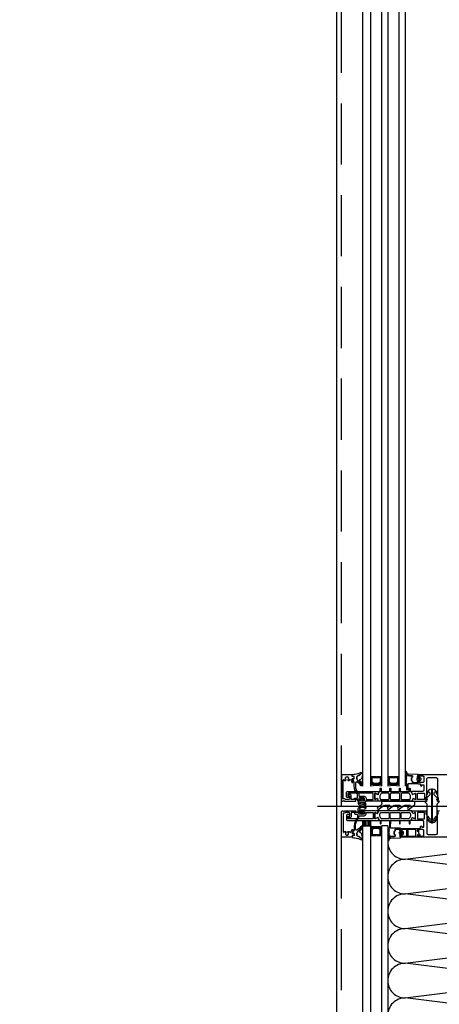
# Model space of a CAD drawing. Header units: millimetres. Extents: x 247761 to 294611, y 172579 to 236863.
# Tile 137 of 256: x 249391 to 249827, y 191274 to 192297. Entities that reach past the tile are written whole.
import ezdxf

# ---------------------------------------------------------------- set-up
doc = ezdxf.new("R2010")
doc.units = ezdxf.units.MM
doc.linetypes.add('ČÁRKOVANÁ', pattern=[19.05, 12.7, -6.35])
for name, color, linetype in [('FASÁDA DETAILNÍ', 4, 'Continuous'), ('KOTY 50', 7, 'Continuous'), ('NOVA', 240, 'Continuous')]:
    doc.layers.add(name, color=color, linetype=linetype)
doc.styles.add('CS-ROMANS', font='romans.shx', dxfattribs={"width": 0.75, "oblique": 5})
doc.dimstyles.new('A_KÓTA_50', dxfattribs={"dimtxt": 110, "dimasz": 2, "dimexe": 100, "dimexo": 1500, "dimgap": 40, "dimtad": 1, "dimrnd": 1, "dimdsep": 46, "dimtxsty": 'CS-ROMANS', "dimblk": 'KOT_CARA20', "dimcen": 45, "dimse1": 1, "dimse2": 1, "dimclrd": 256, "dimclre": 256, "dimclrt": 256, "dimadec": 0, "dimazin": 0, "dimtfac": 1, "dimtix": 1, "dimtmove": 2, "dimatfit": 3, "dimldrblk": 'OBLIQUE', "dimfxl": 0, "dimtolj": 1, "dimarcsym": 0})

# ---------------------------------------------------------------- blocks, each defined once
blk = doc.blocks.new('244748_a')
blk.add_lwpolyline([(8.3, -1.7, 0.082248), (6.3, -0.9, -1.09695), (6.9, -0.1, -0.315353), (11.3, -5.2, -0.480529), (10.9, -5.6), (4.3, -5.6), (4.1, -5.5), (-16.5, -5.5), (-16.7, -5.6), (-20.4, -5.6, 0.574019), (-21.9, -4.8), (-23, -5.4, 0.524827), (-23, -5.9), (-21.9, -6.5, 0.574021), (-20.4, -5.7), (-16.7, -5.7), (-16.5, -5.9), (4.1, -5.9), (4.3, -5.7), (10.9, -5.7, -0.480529), (11.3, -6.1, -0.326229), (6.9, -11.1, -1.09695), (6.3, -10.3, 0.081457), (8.3, -9.6, 0.599203), (7.5, -8.1), (5.5, -8.1, 0.198965), (5.2, -8.2), (2.2, -11.2), (0.9, -12, -0.738038), (0.5, -11.6), (0.9, -11, 1), (0.3, -10.7), (0, -11.3), (-1, -11.3, 0.619205), (-1.4, -12.1), (-1.3, -12.4, -0.808139), (-2, -13), (-3.6, -11.4, 0.198906), (-4.3, -11.2), (-15, -11.2, -0.198936), (-16.8, -10.4), (-19, -8.2, 0.198942), (-19.3, -8.1), (-20.7, -8.1, 0.500217), (-21.1, -8.7, 0.122037), (-18.5, -10.3, -1.093735), (-19.1, -11.1, -0.240768), (-23.7, -6.1, -0.106226), (-23.7, -5.2, -0.256232), (-19, -0.1, -1.093735), (-18.4, -0.9, 0.116856), (-21.1, -2.6, 0.500217), (-20.7, -3.3), (-19.3, -3.3, 0.198942), (-19, -3.1), (-16.8, -0.9, -0.198936), (-15, -0.2), (-4.3, -0.2, 0.198907), (-3.6, 0.1), (-2, 1.7, -0.808139), (-1.3, 1.1), (-1.4, 0.8, 0.619205), (-1, 0), (0, 0), (0.3, -0.6, 1), (0.9, -0.3), (0.5, 0.3, -0.738038), (0.9, 0.7), (2.2, -0.2), (5.2, -3.1, 0.198965), (5.5, -3.3), (7.5, -3.3, 0.599203)], format="xyb", close=True)
blk = doc.blocks.new('284336')
for points in [[(-0.7, -9.6), (-10, -9.6, 0.414511), (-10.5, -10.1), (-10.5, -15.5, -1), (-11.7, -15.5), (-11.7, -9.6), (-12.7, -8.9, -0.668884), (-12.6, -8.2), (-12, -8, 0.766384), (-12, -7.2), (-12.6, -7, -0.76831), (-12.6, -6.2), (-12, -6, 0.766384), (-12, -5.2), (-12.6, -5, -0.76831), (-12.6, -4.2), (-12, -4, 0.766384), (-12, -3.2), (-12.6, -3, -0.877523), (-12.5, -2.2), (-12.1, -2.2, 0.698129), (-11.8, -1.5, -0.220231), (-12.9, 0.8), (-12.9, 3.5, -0.157143), (-12.8, 3.7), (-12.7, 3.4, -0.067482), (-12.5, 2.5, 0.393136), (-8.7, -1), (-6.1, -1, -0.414214), (-5.6, -1.5), (-5.6, -2.2, -0.267949), (-5.9, -2.6), (-6.4, -2.9, 0.267949), (-6.6, -3.4), (-6.6, -5.8, 0.267949), (-6.4, -6.3), (-5.9, -6.6, -0.267949), (-5.6, -7), (-5.6, -8.1, 0.414215), (-5.1, -8.6), (-0.4, -8.6), (-0.4, -9.3, -0.414212), (-0.7, -9.6)], [(-0.4, 0), (-0.4, -2, 0.990243), (-0.4, -3), (0.9, -3, 0.414214), (1.2, -2.7), (1.2, -2.6, -0.668123), (1.7, -2.4), (2.7, -3.4, -0.199004), (2.9, -3.8), (2.9, -5.4, -0.199038), (2.7, -5.8), (1.7, -6.8, -0.668191), (1.2, -6.6), (1.2, -6.5, 0.414214), (0.9, -6.2), (-0.4, -6.2, 0.990269), (-0.4, -7.2), (-0.4, -8.6), (-5.1, -8.6, -0.414215), (-5.6, -8.1), (-5.6, -7, 0.267949), (-5.8, -6.6), (-6.3, -6.3, -0.267949), (-6.6, -5.8), (-6.6, -3.4, -0.267949), (-6.3, -3), (-5.8, -2.7, 0.267949), (-5.6, -2.2), (-5.6, -1.5, 0.414214), (-6.1, -1), (-8.7, -1, -0.393156), (-12.5, 2.5, 0.067572), (-12.7, 3.4), (-12.8, 3.7, -0.637545), (-12.1, 3.5), (-11.9, 2.5, 0.344315), (-10.1, 0.9), (0, 0.4, -0.406913), (0.4, 0), (-0.4, 0)], [(1.7, -4.3, 0.414235), (1.2, -3.8), (-0.7, -3.8, 0.414214), (-1.2, -4.3), (-1.2, -4.9, 0.414214), (-0.7, -5.4), (1.2, -5.4, 0.414235), (1.7, -4.9), (1.7, -4.3)]]:
    blk.add_lwpolyline(points, format="xyb", close=True)
blk = doc.blocks.new('nesystémový nástavec 18')
for p, q in [((-18, 6.8), (-18, 8.8)), ((-18, 0.5), (-18, 1.8)), ((-17.5, 9.3), (-15.4, 9.3)), ((-17, 6.3), (-17.5, 6.3)), ((-17.5, 2.3), (-17, 2.3)), ((-1.8, 0), (-17.5, 0)), ((-11, 8), (-17, 8)), ((-17, 8), (-17, 6.3)), ((-17, 2.3), (-17, 1.3)), ((-17, 1.3), (-11, 1.3)), ((-15.4, 9.3), (0, 9.3)), ((-11, 1.3), (-11, 8)), ((-2.8, 8), (-9.7, 8)), ((-9.7, 1.3), (-9.7, 8)), ((-9.7, 1.3), (-2.8, 1.3)), ((-1.8, 2.3), (-1.8, 7)), ((0, 0), (-1.8, 0)), ((-0.5, 7.3), (-0.5, 6.8)), ((-0.4, 2.2), (-0.5, 2)), ((-0.5, 2), (-0.5, 2)), ((0, 9.3), (0, 7.8)), ((0, 6.3), (0.5, 6.3)), ((1.2, 2.4), (0, 2.4)), ((0, 1.5), (0, 0)), ((0.5, 6.3), (0.9, 5.9)), ((0.9, 5.9), (0.9, 4.8)), ((0.9, 4.8), (0.9, 4.1)), ((0.9, 4.1), (1.2, 4.1)), ((1.2, 1.9), (1.2, 2.4)), ((1.4, 3.9), (1.4, 3.8)), ((1.6, 3.6), (1.6, 3.6)), ((1.8, 1.4), (1.7, 1.4)), ((2.2, 1.6), (1.8, 1.4)), ((2.4, 2.8), (2.4, 1.9))]:
    blk.add_line(p, q)
for centre, radius, start, end in [((-17.5, 8.8), 0.5, 90, 180), ((-17.5, 6.8), 0.5, 180.0012, 269.9988), ((-17.5, 1.8), 0.5, 89.999, 180.0002), ((-17.5, 0.5), 0.5, 180, 270), ((-15.4, 9.8), 0.5, 270, 270.084), ((-2.8, 7), 1, 0, 90), ((-2.8, 2.3), 1, 270, 0), ((0, 7.3), 0.5, 89.9955, 180.0071), ((0, 6.8), 0.5, 179.9949, 270.006), ((0, 2), 0.5, 179.9716, 270.0327), ((0, 1.9), 0.5, 89.9975, 144.0007), ((0.7, 4.8), 0.2, 359.9656, 0.0344), ((1.2, 3.9), 0.2, 359.9707, 90.0249), ((1.7, 1.9), 0.5, 179.9991, 270), ((1.6, 3.8), 0.2, 179.9737, 270.035), ((1.6, 2.8), 0.8, 0.0065, 89.9919), ((2.1, 1.9), 0.3, 299.9815, 0.0183)]:
    blk.add_arc(centre, radius, start, end)
blk = doc.blocks.new('433270')
blk.add_lwpolyline([(1, 0, 0.414364), (0, -1), (0, -1.4, 0.255924), (0.2, -1.8, -0.547723), (0.2, -3.2, 0.255924), (0, -3.6), (0, -14.6, 0.414214), (0.3, -14.9), (1.2, -14.9, 0.414214), (1.7, -14.4), (1.7, -10.3, -0.414214), (2, -10), (6, -10, 0.414248), (7, -9), (7, -7.7, 0.414179), (6.5, -7.2), (5.7, -7.2, 0.414232), (5.4, -7.5), (5.4, -8.2, -0.414198), (5.1, -8.5), (2.8, -8.5, -0.414204), (1.8, -7.5), (1.8, -4.5, -0.147432), (2, -3.9, 0.147461), (2.4, -2.5), (2.4, -2.3, -0.414214), (2.9, -1.8), (21.9, -1.8, -0.668178), (22.2, -2.7), (22.2, -2.7, 1), (21.6, -3.3), (21.5, -3.4, 0.198912), (21.4, -3.7), (21.4, -4, 0.414214), (22.1, -4.7), (22.4, -4.7, 0.576988), (22.6, -4.3, -0.311246), (24.6, -4.3, 0.576988), (24.8, -4.7), (25.3, -4.7, -0.260065), (25.3, -6.6), (24.8, -6.6, 0.576988), (24.6, -7.1, -0.311246), (22.6, -7.1, 0.576988), (22.4, -6.6), (22.1, -6.6, 0.414214), (21.4, -7.3), (21.4, -7.6, 0.267949), (21.6, -8), (21.9, -8.2, -0.637047), (21.7, -10), (19.8, -10.7, 0.315299), (19.5, -11.2), (19.5, -11.5, 0.520567), (20.2, -12), (22.8, -11, -0.520567), (23.5, -11.5), (23.5, -12.5, 0.414062), (24, -13), (25, -13, 0.414186), (25.5, -12.5), (25.5, -11.5, -0.414182), (26, -11), (27, -11, 0.414214), (27.5, -10.5), (27.5, -0.5, 0.414214), (27, 0), (1, 0)], format="xyb", close=True)
blk = doc.blocks.new('284325')
for points in [[(0.8, -5.2, -0.560316), (0.9, -4.7), (1.9, -4.4, 0.3153), (2.1, -4.1), (2.1, -1.9, 0.451558), (1.8, -1.6), (0.9, -1.7, -0.399586), (0.6, -1.5), (0.3, -0.1, -0.415977), (0.5, 0.3, 0.024107), (6.1, 1.2, 0.076636), (9, 2.3, -0.577615), (10.8, 1.3), (10, 1.4, 0.283171), (9.1, 0.9, -0.168429), (7.1, -0.7), (5.9, -1.2, 0.315302), (5.2, -2.1), (5.2, -4.2, 0.269719), (6.8, -6.8, -0.194797), (10.2, -11.5, -0.342663), (9.2, -11.2, 0.119207), (5.4, -7.6, 0.578571), (3.6, -8.6), (3.6, -11.8, 0.176415), (6.2, -18.7, -1), (5.2, -19.5, -0.176415), (2.4, -11.8), (2.4, -8.9, 0.208286), (0.8, -5.2)], [(9, -6.7), (10.3, -8.8, -0.134555), (10.8, -10.6, -0.339795), (10.2, -11.5, 0.194788), (6.8, -6.8, -0.269736), (5.2, -4.2), (5.2, -2.1, -0.315302), (5.9, -1.2), (7.1, -0.7, 0.168429), (9.1, 0.9, -0.283167), (10, 1.4), (10.8, 1.3), (10.8, -0.7, -0.070852), (10.7, -1.3), (9.9, -3.9, -0.241839), (9.1, -4.8), (7.9, -5.2, 0.836024), (8.1, -6.2), (8.1, -6.2, -0.255349), (9, -6.7)]]:
    blk.add_lwpolyline(points, format="xyb", close=True)
blk = doc.blocks.new('*U500')
for points in [[(0, 0, 0.414243), (0.1, 0.1), (0, 0.9, -1.0001), (0.2, 0.9), (0.1, 0.1, 0.414228), (0.2, 0, 0.414228)], [(0.2, 0, 0.414243), (0.3, 0.1), (0.2, 0.9, -1.0001), (0.4, 0.9), (0.3, 0.1, 0.414228), (0.4, 0, 0.414228)], [(0.4, 0, 0.414243), (0.5, 0.1), (0.4, 0.9, -1.0001), (0.6, 0.9), (0.5, 0.1, 0.414228), (0.6, 0, 0.414228)], [(0.6, 0, 0.414243), (0.7, 0.1), (0.6, 0.9, -1.0001), (0.8, 0.9), (0.7, 0.1, 0.414228), (0.8, 0, 0.414228)], [(0.8, 0, 0.414243), (0.9, 0.1), (0.8, 0.9, -1.0001), (1, 0.9), (0.9, 0.1, 0.414228), (1, 0, 0.414228)], [(1, 0, 0.414243), (1.1, 0.1), (1, 0.9, -1.0001), (1.2, 0.9), (1.1, 0.1, 0.414228), (1.2, 0, 0.414228)], [(1.2, 0, 0.414243), (1.3, 0.1), (1.2, 0.9, -1.0001), (1.4, 0.9), (1.3, 0.1, 0.414228), (1.4, 0, 0.414228)], [(1.4, 0, 0.414243), (1.5, 0.1), (1.4, 0.9, -1.0001), (1.6, 0.9), (1.5, 0.1, 0.414228), (1.6, 0, 0.414228)], [(1.6, 0, 0.414243), (1.7, 0.1), (1.6, 0.9, -1.0001), (1.8, 0.9), (1.7, 0.1, 0.414228), (1.8, 0, 0.414228)], [(1.8, 0, 0.414243), (1.9, 0.1), (1.8001, 0.9, -1.0001), (2, 0.9), (1.9001, 0.1, 0.414228), (2, 0, 0.414228)]]:
    blk.add_lwpolyline(points, format="xyb")
blk = doc.blocks.new('288126')
for points in [[(-16.5, 0), (16.5, 0)], [(-21.4, -6.3), (-17.8, -3.7)], [(-14.7, -4.5), (-19.9, -8.3)], [(-17, -2.1), (-17, -0.5)], [(-8.8, -4.3), (-14.1, -4.3)], [(-11, -6.3), (-8.7, -4.7)], [(-4.3, -4.5), (-9.5, -8.3)], [(1.8, -4.3), (-3.7, -4.3)], [(-0.4, -6.4), (1.9, -4.7)], [(6.3, -4.5), (1.1, -8.4)], [(12.2, -4.3), (6.9, -4.3)], [(10, -6.4), (12.3, -4.7)], [(16.6, -4.6), (11.5, -8.4)], [(17, -0.5), (17, -3.8)]]:
    blk.add_lwpolyline(points)
for centre, radius, start, end in [((16.5, -0.5), 0.5, 0, 90), ((-20.6, -7.3), 1.25, 126.7059, 306.7059), ((-16.5, -0.5), 0.5, 90, 180), ((-10.2, -7.3), 1.25, 126.7059, 306.7059), ((0.4, -7.4), 1.25, 126.7059, 306.7059), ((10.8, -7.4), 1.25, 126.7059, 306.7059), ((16, -3.8), 1, 306.7059, 0)]:
    blk.add_arc(centre, radius, start, end)
at = {"extrusion": (0, 0, -1)}
for centre, radius, start, end in [((19, -2.1), 2, 180, 233.2941), ((14.1, -5.3), 1, 53.2941, 90), ((8.8, -4.5), 0.2, 90, 233.2941), ((3.7, -5.3), 1, 53.2941, 90), ((-1.8, -4.5), 0.2, 90, 233.2941), ((-6.9, -5.3), 1, 53.2941, 90), ((-12.2, -4.5), 0.2, 90, 233.2941)]:
    blk.add_arc(centre, radius, start, end, dxfattribs=at)
blk = doc.blocks.new('246426')
for points in [[(-1.8, 0.6), (-2.9, -0.4, 0.198926), (-3.2, -1.1), (-3.2, -2.3, 0.198926), (-2.9, -3), (-1.8, -4, 0.637051), (-1.5, -3.9), (-1.5, -3.4), (-0.3, -3.4, -0.41484), (0, -3.7), (0, -5.2, 0.414232), (0.5, -5.7), (2.1, -5.7, 0.071862), (2.2, -5.7, 0.157876), (3.7, -4.6, 0.360336), (3.5, 2.4, 0.964062), (2.5, 1.5, -0.403385), (2.3, -4.3, -0.190964), (2.1, -4.4), (1.7, -4.4, -0.414214), (1.2, -3.9), (1.2, 1.3, 0.414201), (0.2, 2.3), (0, 2.3), (0, 0.3, -0.414214), (-0.3, 0), (-1.5, 0), (-1.5, 0.5, 0.637051), (-1.8, 0.6)], [(-2.3, -1.4, -0.414214), (-1.9, -1), (-0.4, -1, -0.414214), (0, -1.4), (0, -2, -0.414214), (-0.4, -2.4), (-1.9, -2.4, -0.414214), (-2.3, -2), (-2.3, -1.4)]]:
    blk.add_lwpolyline(points, format="xyb", close=True)
blk = doc.blocks.new('A$C69D17D4D')
at = {"layer": 'FASÁDA DETAILNÍ'}
h = blk.add_hatch(dxfattribs=at)
h.set_pattern_fill('ANSI31', color=256, scale=0.5, angle=585)
h.set_pattern_definition([(270, (42491.3569, 7774.0788), (1.5875, -8e-16), [])])
h.paths.add_polyline_path([(-24889, 18088.5), (-24889, 18094), (-24897, 18094), (-24897, 18088.5)])
for p, q in [((-24897, 18129.5), (-24897, 20269)), ((-24889, 20269), (-24889, 18129.5)), ((-24877, 18129.5), (-24877, 20269)), ((-24871, 20269), (-24871, 18129.5)), ((-24859, 18129.5), (-24859, 20269)), ((-24853, 20269), (-24853, 18129.5)), ((-24943.9, 18109), (-24575.7, 18109)), ((-24897, 17679.5), (-24897, 18088.5)), ((-24897, 18088.5), (-24889, 18088.5)), ((-24889, 18088.5), (-24889, 17679.5)), ((-24877, 17679.5), (-24877, 18088.5)), ((-24871, 18088.5), (-24877, 18088.5)), ((-24871, 18088.5), (-24871, 17679.5))]:
    blk.add_line(p, q, dxfattribs=at)
for points in [[(1656, 1244), (-24924, 1244), (-24924, 24924), (1656, 24924)], [(-24878, 18139.5), (-24878, 18133.5), (-24880, 18131.5), (-24886, 18131.5), (-24888, 18133.5), (-24888, 18139.5), (-24883.5, 18139.5), (-24883.5, 18139), (-24882.5, 18139), (-24882.5, 18139.5)], [(-24887, 18138.5), (-24879, 18138.5), (-24879, 18133.9), (-24880.4, 18132.5), (-24885.4, 18132.5), (-24887, 18133.9)], [(-24860, 18139.5), (-24860, 18133.5), (-24862, 18131.5), (-24868, 18131.5), (-24870, 18133.5), (-24870, 18139.5), (-24865.5, 18139.5), (-24865.5, 18139), (-24864.5, 18139), (-24864.5, 18139.5)], [(-24869, 18138.5), (-24861, 18138.5), (-24861, 18133.9), (-24862.4, 18132.5), (-24867.4, 18132.5), (-24869, 18133.9)], [(-24897, 18088.5), (-24897, 18094), (-24889, 18094), (-24889, 18088.5)], [(-24878, 18078.5), (-24878, 18084.5), (-24880, 18086.5), (-24886, 18086.5), (-24888, 18084.5), (-24888, 18078.5), (-24883.5, 18078.5), (-24883.5, 18079), (-24882.5, 18079), (-24882.5, 18078.5)], [(-24887, 18079.5), (-24879, 18079.5), (-24879, 18084.1), (-24880.4, 18085.5), (-24885.4, 18085.5), (-24887, 18084.1)]]:
    blk.add_lwpolyline(points, close=True, dxfattribs=at)
at = {"layer": 'FASÁDA DETAILNÍ', "linetype": 'ČÁRKOVANÁ', "ltscale": 5}
blk.add_lwpolyline([(1651, 1249), (-24919, 1249), (-24919, 24919), (1651, 24919)], close=True, dxfattribs=at)
at = {"layer": 'FASÁDA DETAILNÍ'}
for points in [[(-24691, 18141.5), (-24839.5, 18141.5, 0.414214), (-24840, 18141), (-24840, 18139.7, 0.41422), (-24839.5, 18139.2), (-24839, 18139.2), (-24839, 18140.2), (-24834.5, 18140.2, -0.414214), (-24833.5, 18139.2), (-24833.5, 18134.5, -0.414214), (-24834.5, 18133.5), (-24839, 18133.5), (-24839, 18135.2), (-24839.5, 18135.2, 0.414201), (-24840, 18134.7), (-24840, 18132.7, 0.414214), (-24839.5, 18132.2), (-24837.4, 18132.2, -0.414214), (-24836.9, 18131.7), (-24836.9, 18129.9), (-24835.6, 18129.9), (-24835.6, 18131.1), (-24833.8, 18131.1, -0.414214), (-24833.5, 18130.8), (-24833.5, 18125.5, -0.414167), (-24835, 18124), (-24842, 18124), (-24846.1, 18124, 0.57735), (-24846.4, 18123.4), (-24845.9, 18122.5), (-24845.5, 18121, 0.488701), (-24845.1, 18120.9), (-24842.6, 18122.3), (-24842.2, 18122.3, -0.432566), (-24842, 18122.1), (-24842, 18115.8, -0.548397), (-24842.3, 18115.6), (-24844.7, 18116.7, 0.425336), (-24844.9, 18116.6), (-24845.7, 18114.5, 0.531563), (-24845.4, 18114), (-24843.3, 18114, 0.231306), (-24843.1, 18114.1, -0.306185), (-24842.8, 18114.2), (-24842, 18114), (-24831.5, 18114, 0.414214), (-24830.5, 18115), (-24830.5, 18115.5), (-24831.3, 18115.5), (-24831.3, 18117), (-24830.6, 18118.1, 0.13165), (-24830.5, 18118.6), (-24830.5, 18137, -0.414214), (-24829, 18138.5), (-24825.5, 18138.5, -0.399985), (-24824.5, 18138.5), (-24820.8, 18138.5, -0.414214), (-24819.3, 18137), (-24819.3, 18118.6, 0.13165), (-24819.2, 18118.1), (-24818.5, 18117), (-24818.5, 18115.5), (-24819.3, 18115.5), (-24819.3, 18115, 0.414214), (-24818.3, 18114), (-24817.8, 18114, 0.414214), (-24817.3, 18114.5)], [(-24691, 18076.5), (-24839.5, 18076.5, -0.414214), (-24840, 18077), (-24840, 18078.3, -0.41422), (-24839.5, 18078.8), (-24839, 18078.8), (-24839, 18077.8), (-24834.5, 18077.8, 0.414214), (-24833.5, 18078.8), (-24833.5, 18083.5, 0.414214), (-24834.5, 18084.5), (-24839, 18084.5), (-24839, 18082.8), (-24839.5, 18082.8, -0.414201), (-24840, 18083.3), (-24840, 18085.3, -0.414214), (-24839.5, 18085.8), (-24837.4, 18085.8, 0.414214), (-24836.9, 18086.3), (-24836.9, 18088.1), (-24835.6, 18088.1), (-24835.6, 18086.9), (-24833.8, 18086.9, 0.414214), (-24833.5, 18087.2), (-24833.5, 18092.5, 0.414167), (-24835, 18094), (-24842, 18094), (-24846.1, 18094, -0.57735), (-24846.4, 18094.6), (-24845.9, 18095.5), (-24845.5, 18097, -0.488701), (-24845.1, 18097.1), (-24842.6, 18095.7), (-24842.2, 18095.7, 0.432566), (-24842, 18095.9), (-24842, 18102.2, 0.548397), (-24842.3, 18102.4), (-24844.7, 18101.3, -0.425336), (-24844.9, 18101.4), (-24845.7, 18103.5, -0.531563), (-24845.4, 18104), (-24843.3, 18104, -0.231306), (-24843.1, 18103.9, 0.306185), (-24842.8, 18103.8), (-24842, 18104), (-24831.5, 18104, -0.414214), (-24830.5, 18103), (-24830.5, 18102.5), (-24831.3, 18102.5), (-24831.3, 18101), (-24830.6, 18099.9, -0.13165), (-24830.5, 18099.4), (-24830.5, 18081, 0.414214), (-24829, 18079.5), (-24825.5, 18079.5, 0.399985), (-24824.5, 18079.5), (-24820.8, 18079.5, 0.414214), (-24819.3, 18081), (-24819.3, 18099.4, -0.13165), (-24819.2, 18099.9), (-24818.5, 18101), (-24818.5, 18102.5), (-24819.3, 18102.5), (-24819.3, 18103, -0.414214), (-24818.3, 18104), (-24817.8, 18104, -0.414214), (-24817.3, 18103.5)]]:
    blk.add_lwpolyline(points, format="xyb", dxfattribs=at)
for points in [[(-24846.3, 18114), (-24858.3, 18114), (-24880.2, 18114, -0.305837), (-24880.6, 18114.3), (-24881.5, 18116.6, 0.425336), (-24881.8, 18116.7), (-24883.4, 18116, -0.543753), (-24884.5, 18116.7), (-24884.5, 18121.6, -0.578182), (-24883.6, 18122.1), (-24881.4, 18120.8, 0.488505), (-24881, 18121), (-24880.5, 18122.5), (-24879.8, 18123.8, -0.282478), (-24879.5, 18124), (-24879, 18124, 1.447009), (-24878.7, 18124.1), (-24878.7, 18127.1, -1), (-24877.9, 18127.1), (-24877.9, 18124.1, 1.447009), (-24877.5, 18124), (-24869, 18124, 1.447009), (-24868.7, 18124.1), (-24868.7, 18127.1, -1), (-24867.9, 18127.1), (-24867.9, 18124.1, 1.447009), (-24867.5, 18124), (-24859, 18124, 1.447009), (-24858.7, 18124.1), (-24858.7, 18127.1, -1), (-24857.9, 18127.1), (-24857.9, 18124.1, 1.447009), (-24857.5, 18124), (-24849, 18124, 1.447009), (-24848.6, 18124.1), (-24848.6, 18127.1, -1), (-24847.8, 18127.1), (-24847.8, 18124.1, 1.447009), (-24847.5, 18124), (-24847, 18124, -0.282478), (-24846.7, 18123.8), (-24846, 18122.5), (-24845.5, 18121, 0.488505), (-24845.1, 18120.8), (-24842.9, 18122.1, -0.578182), (-24842, 18121.6), (-24842, 18116.7, -0.543753), (-24843.1, 18116), (-24844.7, 18116.7, 0.425336), (-24845, 18116.6), (-24845.9, 18114.3, -0.305837), (-24846.3, 18114)], [(-24884.5, 18114), (-24895.5, 18114, -0.414426), (-24896, 18114.5), (-24896, 18115), (-24895, 18115), (-24895, 18116.5, 0.414214), (-24896, 18117.5), (-24897.5, 18117.5, 0.399985), (-24898.5, 18117.5), (-24900, 18117.5, 0.414214), (-24901, 18116.5), (-24901, 18115), (-24900, 18115), (-24900, 18114.5, -0.414456), (-24900.5, 18114), (-24901.8, 18114, -0.413971), (-24902.1, 18114.3), (-24902.1, 18115.5, 0.414214), (-24902.4, 18115.8), (-24905.4, 18115.8), (-24905.4, 18116.8, -0.414214), (-24904.9, 18117.3), (-24903, 18117.3, 0.414214), (-24902.5, 18117.8), (-24902.5, 18121.3, 0.414206), (-24903.5, 18122.3), (-24911.8, 18122.3, 0.414206), (-24912.3, 18121.8), (-24912.3, 18119.9, 0.414219), (-24911.8, 18119.4), (-24911, 18119.4, -0.414214), (-24910.5, 18118.9), (-24910.5, 18118.4, -0.414214), (-24911, 18117.9), (-24912.8, 18117.9, -0.414214), (-24913.8, 18118.9), (-24913.8, 18123, -0.414214), (-24912.8, 18124), (-24884.5, 18124), (-24880.4, 18124, -0.57735), (-24880.1, 18123.4), (-24880.6, 18122.5), (-24881, 18121, -0.488701), (-24881.4, 18120.9), (-24883.9, 18122.3), (-24884.3, 18122.3, 0.432566), (-24884.5, 18122.1), (-24884.5, 18115.8, 0.548397), (-24884.2, 18115.6), (-24881.8, 18116.7, -0.425336), (-24881.6, 18116.6), (-24880.8, 18114.5, -0.531563), (-24881.1, 18114), (-24883.2, 18114, -0.231306), (-24883.4, 18114.1, 0.306185), (-24883.7, 18114.2), (-24884.5, 18114)], [(-24886.7, 18122.3), (-24900.4, 18122.3, 0.414214), (-24900.9, 18121.8), (-24900.9, 18119.6, 0.414214), (-24900.4, 18119.1), (-24895.4, 18119.1, -0.411139), (-24893.4, 18117.1), (-24893.4, 18116.1, 0.414214), (-24892.9, 18115.6), (-24886.7, 18115.6, 0.414214), (-24886.2, 18116.1), (-24886.2, 18121.8, 0.414214), (-24886.7, 18122.3)], [(-24877.5, 18115.6), (-24870.6, 18115.6, 0.414218), (-24869.6, 18116.6), (-24869.6, 18121.4, 0.414218), (-24870.6, 18122.4), (-24876.9, 18122.4, 0.305619), (-24878.3, 18121.5), (-24879.1, 18119.5, 0.176429), (-24879.2, 18117.5), (-24878.9, 18116.6, 0.324916), (-24877.5, 18115.6)], [(-24867.3, 18115.6), (-24859.3, 18115.6, 0.414214), (-24858.3, 18116.6), (-24858.3, 18121.4, 0.414214), (-24859.3, 18122.4), (-24867.3, 18122.4, 0.414214), (-24868.3, 18121.4), (-24868.3, 18116.6, 0.414214), (-24867.3, 18115.6)], [(-24856, 18115.6), (-24849, 18115.6, 0.324916), (-24847.6, 18116.6), (-24847.3, 18117.5, 0.176429), (-24847.4, 18119.5), (-24848.2, 18121.5, 0.305619), (-24849.6, 18122.4), (-24856, 18122.4, 0.414218), (-24857, 18121.4), (-24857, 18116.6, 0.414218), (-24856, 18115.6)], [(-24832.7, 18116.1, -0.414214), (-24833.2, 18115.6), (-24839.7, 18115.6, -0.414214), (-24840.2, 18116.1), (-24840.2, 18121.8, -0.414214), (-24839.7, 18122.3), (-24833.2, 18122.3, -0.414214), (-24832.7, 18121.8), (-24832.7, 18116.1)], [(-24884.5, 18104), (-24895.5, 18104, 0.414426), (-24896, 18103.5), (-24896, 18103), (-24895, 18103), (-24895, 18101.5, -0.414214), (-24896, 18100.5), (-24897.5, 18100.5, -0.399985), (-24898.5, 18100.5), (-24900, 18100.5, -0.414214), (-24901, 18101.5), (-24901, 18103), (-24900, 18103), (-24900, 18103.5, 0.414456), (-24900.5, 18104), (-24901.8, 18104, 0.413971), (-24902.1, 18103.7), (-24902.1, 18102.5, -0.414214), (-24902.4, 18102.2), (-24905.4, 18102.2), (-24905.4, 18101.2, 0.414214), (-24904.9, 18100.7), (-24903, 18100.7, -0.414214), (-24902.5, 18100.2), (-24902.5, 18096.7, -0.414206), (-24903.5, 18095.7), (-24911.8, 18095.7, -0.414206), (-24912.3, 18096.2), (-24912.3, 18098.1, -0.414219), (-24911.8, 18098.6), (-24911, 18098.6, 0.414214), (-24910.5, 18099.1), (-24910.5, 18099.6, 0.414214), (-24911, 18100.1), (-24912.8, 18100.1, 0.414214), (-24913.8, 18099.1), (-24913.8, 18095, 0.414214), (-24912.8, 18094), (-24884.5, 18094), (-24880.4, 18094, 0.57735), (-24880.1, 18094.6), (-24880.6, 18095.5), (-24881, 18097, 0.488701), (-24881.4, 18097.1), (-24883.9, 18095.7), (-24884.3, 18095.7, -0.432566), (-24884.5, 18095.9), (-24884.5, 18102.2, -0.548397), (-24884.2, 18102.4), (-24881.8, 18101.3, 0.425336), (-24881.6, 18101.4), (-24880.8, 18103.5, 0.531563), (-24881.1, 18104), (-24883.2, 18104, 0.231306), (-24883.4, 18103.9, -0.306185), (-24883.7, 18103.8), (-24884.5, 18104)], [(-24886.7, 18095.7), (-24900.4, 18095.7, -0.414214), (-24900.9, 18096.2), (-24900.9, 18098.4, -0.414214), (-24900.4, 18098.9), (-24895.4, 18098.9, 0.411139), (-24893.4, 18100.9), (-24893.4, 18101.9, -0.414214), (-24892.9, 18102.4), (-24886.7, 18102.4, -0.414214), (-24886.2, 18101.9), (-24886.2, 18096.2, -0.414214), (-24886.7, 18095.7)], [(-24846.3, 18104), (-24858.3, 18104), (-24880.2, 18104, 0.305837), (-24880.6, 18103.7), (-24881.5, 18101.4, -0.425336), (-24881.8, 18101.3), (-24883.4, 18102, 0.543753), (-24884.5, 18101.3), (-24884.5, 18096.4, 0.578182), (-24883.6, 18095.9), (-24881.4, 18097.2, -0.488505), (-24881, 18097), (-24880.5, 18095.5), (-24879.8, 18094.2, 0.282478), (-24879.5, 18094), (-24879, 18094, -1.447009), (-24878.7, 18093.9), (-24878.7, 18090.9, 1), (-24877.9, 18090.9), (-24877.9, 18093.9, -1.447009), (-24877.5, 18094), (-24869, 18094, -1.447009), (-24868.7, 18093.9), (-24868.7, 18090.9, 1), (-24867.9, 18090.9), (-24867.9, 18093.9, -1.447009), (-24867.5, 18094), (-24859, 18094, -1.447009), (-24858.7, 18093.9), (-24858.7, 18090.9, 1), (-24857.9, 18090.9), (-24857.9, 18093.9, -1.447009), (-24857.5, 18094), (-24849, 18094, -1.447009), (-24848.6, 18093.9), (-24848.6, 18090.9, 1), (-24847.8, 18090.9), (-24847.8, 18093.9, -1.447009), (-24847.5, 18094), (-24847, 18094, 0.282478), (-24846.7, 18094.2), (-24846, 18095.5), (-24845.5, 18097, -0.488505), (-24845.1, 18097.2), (-24842.9, 18095.9, 0.578182), (-24842, 18096.4), (-24842, 18101.3, 0.543753), (-24843.1, 18102), (-24844.7, 18101.3, -0.425336), (-24845, 18101.4), (-24845.9, 18103.7, 0.305837), (-24846.3, 18104)], [(-24877.5, 18102.4), (-24870.6, 18102.4, -0.414218), (-24869.6, 18101.4), (-24869.6, 18096.6, -0.414218), (-24870.6, 18095.6), (-24876.9, 18095.6, -0.305619), (-24878.3, 18096.5), (-24879.1, 18098.5, -0.176429), (-24879.2, 18100.5), (-24878.9, 18101.4, -0.324916), (-24877.5, 18102.4)], [(-24867.3, 18102.4), (-24859.3, 18102.4, -0.414214), (-24858.3, 18101.4), (-24858.3, 18096.6, -0.414214), (-24859.3, 18095.6), (-24867.3, 18095.6, -0.414214), (-24868.3, 18096.6), (-24868.3, 18101.4, -0.414214), (-24867.3, 18102.4)], [(-24856, 18102.4), (-24849, 18102.4, -0.324916), (-24847.6, 18101.4), (-24847.3, 18100.5, -0.176429), (-24847.4, 18098.5), (-24848.2, 18096.5, -0.305619), (-24849.6, 18095.6), (-24856, 18095.6, -0.414218), (-24857, 18096.6), (-24857, 18101.4, -0.414218), (-24856, 18102.4)], [(-24832.7, 18101.9, 0.414214), (-24833.2, 18102.4), (-24839.7, 18102.4, 0.414214), (-24840.2, 18101.9), (-24840.2, 18096.2, 0.414214), (-24839.7, 18095.7), (-24833.2, 18095.7, 0.414214), (-24832.7, 18096.2), (-24832.7, 18101.9)]]:
    blk.add_lwpolyline(points, format="xyb", close=True, dxfattribs=at)
for centre, radius, start, end in [((-24888.5, 18137.4), 0.596, 213.0366, 326.9634), ((-24888.5, 18137.1), 0.596, 213.0366, 326.9634), ((-24888.5, 18136.8), 0.596, 213.0366, 326.9634), ((-24888.5, 18136.5), 0.596, 213.0366, 326.9634), ((-24888.5, 18136.2), 0.596, 213.0366, 326.9634), ((-24888.5, 18135.9), 0.596, 213.0366, 326.9634), ((-24888.5, 18135.6), 0.596, 213.0366, 326.9634), ((-24888.5, 18135.3), 0.596, 213.0366, 326.9634), ((-24877.5, 18137.4), 0.596, 213.0366, 326.9634), ((-24877.5, 18137.1), 0.596, 213.0366, 326.9634), ((-24877.5, 18136.8), 0.596, 213.0366, 326.9634), ((-24877.5, 18136.5), 0.596, 213.0366, 326.9634), ((-24877.5, 18136.2), 0.596, 213.0366, 326.9634), ((-24877.5, 18135.9), 0.596, 213.0366, 326.9634), ((-24877.5, 18135.6), 0.596, 213.0366, 326.9634), ((-24877.5, 18135.3), 0.596, 213.0366, 326.9634), ((-24870.5, 18137.4), 0.596, 213.0366, 326.9634), ((-24870.5, 18137.1), 0.596, 213.0366, 326.9634), ((-24870.5, 18136.8), 0.596, 213.0366, 326.9634), ((-24870.5, 18136.5), 0.596, 213.0366, 326.9634), ((-24870.5, 18136.2), 0.596, 213.0366, 326.9634), ((-24870.5, 18135.9), 0.596, 213.0366, 326.9634), ((-24870.5, 18135.6), 0.596, 213.0366, 326.9634), ((-24870.5, 18135.3), 0.596, 213.0366, 326.9634), ((-24859.5, 18137.4), 0.596, 213.0366, 326.9634), ((-24859.5, 18137.1), 0.596, 213.0366, 326.9634), ((-24859.5, 18136.8), 0.596, 213.0366, 326.9634), ((-24859.5, 18136.5), 0.596, 213.0366, 326.9634), ((-24859.5, 18136.2), 0.596, 213.0366, 326.9634), ((-24859.5, 18135.9), 0.596, 213.0366, 326.9634), ((-24859.5, 18135.6), 0.596, 213.0366, 326.9634), ((-24859.5, 18135.3), 0.596, 213.0366, 326.9634), ((-24888.5, 18135), 0.596, 213.0366, 326.9634), ((-24888.5, 18134.7), 0.596, 213.0366, 326.9634), ((-24888.5, 18134.4), 0.596, 213.0366, 326.9634), ((-24888.5, 18134.1), 0.596, 213.0366, 326.9634), ((-24888.5, 18133.9), 0.596, 213.0366, 326.9634), ((-24888.4, 18133.8), 0.879, 223.5036, 316.0051), ((-24888.2, 18133.9), 1.26, 231.5004, 308.0344), ((-24888.1, 18134.1), 1.71, 237.3143, 302.7051), ((-24887.9, 18134.3), 2.25, 241.5972, 298.4727), ((-24887.8, 18134.7), 2.9, 244.7048, 294.6933), ((-24887.6, 18135.1), 3.55, 247.591, 292.7062), ((-24883, 18107.6), 22.7, 74.6728, 105.3272), ((-24878.4, 18135.1), 3.55, 247.2938, 292.409), ((-24878.2, 18134.7), 2.9, 245.3067, 295.2952), ((-24878.1, 18134.3), 2.25, 241.5273, 298.4028), ((-24877.9, 18134.1), 1.71, 237.2949, 302.6857), ((-24877.8, 18133.9), 1.26, 231.9656, 308.4996), ((-24877.6, 18133.8), 0.879, 223.9949, 316.4964), ((-24877.5, 18135), 0.596, 213.0366, 326.9634), ((-24877.5, 18134.7), 0.596, 213.0366, 326.9634), ((-24877.5, 18134.4), 0.596, 213.0366, 326.9634), ((-24877.5, 18134.1), 0.596, 213.0366, 326.9634), ((-24877.5, 18133.9), 0.596, 213.0366, 326.9634), ((-24870.5, 18135), 0.596, 213.0366, 326.9634), ((-24870.5, 18134.7), 0.596, 213.0366, 326.9634), ((-24870.5, 18134.4), 0.596, 213.0366, 326.9634), ((-24870.5, 18134.1), 0.596, 213.0366, 326.9634), ((-24870.5, 18133.9), 0.596, 213.0366, 326.9634), ((-24870.4, 18133.8), 0.879, 223.5036, 316.0051), ((-24870.2, 18133.9), 1.26, 231.5004, 308.0344), ((-24870.1, 18134.1), 1.71, 237.3143, 302.7051), ((-24869.9, 18134.3), 2.25, 241.5972, 298.4727), ((-24869.8, 18134.7), 2.9, 244.7048, 294.6933), ((-24869.6, 18135.1), 3.55, 247.591, 292.7062), ((-24865, 18107.6), 22.7, 74.6728, 105.3272), ((-24860.4, 18135.1), 3.55, 247.2938, 292.409), ((-24860.2, 18134.7), 2.9, 245.3067, 295.2952), ((-24860.1, 18134.3), 2.25, 241.5273, 298.4028), ((-24859.9, 18134.1), 1.71, 237.2949, 302.6857), ((-24859.8, 18133.9), 1.26, 231.9656, 308.4996), ((-24859.6, 18133.8), 0.879, 223.9949, 316.4964), ((-24859.5, 18135), 0.596, 213.0366, 326.9634), ((-24859.5, 18134.7), 0.596, 213.0366, 326.9634), ((-24859.5, 18134.4), 0.596, 213.0366, 326.9634), ((-24859.5, 18134.1), 0.596, 213.0366, 326.9634), ((-24859.5, 18133.9), 0.596, 213.0366, 326.9634), ((-24883, 18110.4), 22.7, 254.6728, 285.3272), ((-24887.6, 18082.9), 3.55, 67.2938, 112.409), ((-24887.8, 18083.3), 2.9, 65.3067, 115.2952), ((-24887.9, 18083.7), 2.25, 61.5273, 118.4028), ((-24888.1, 18083.9), 1.71, 57.2949, 122.6857), ((-24888.2, 18084.1), 1.26, 51.9656, 128.4996), ((-24888.4, 18084.2), 0.879, 43.9949, 136.4964), ((-24888.5, 18084.1), 0.596, 33.0366, 146.9634), ((-24888.5, 18083.9), 0.596, 33.0366, 146.9634), ((-24888.5, 18083.6), 0.596, 33.0366, 146.9634), ((-24888.5, 18083.3), 0.596, 33.0366, 146.9634), ((-24878.4, 18082.9), 3.55, 67.591, 112.7062), ((-24878.2, 18083.3), 2.9, 64.7048, 114.6933), ((-24878.1, 18083.7), 2.25, 61.5972, 118.4727), ((-24877.9, 18083.9), 1.71, 57.3143, 122.7051), ((-24877.8, 18084.1), 1.26, 51.5004, 128.0344), ((-24877.6, 18084.2), 0.879, 43.5036, 136.0051), ((-24877.5, 18084.1), 0.596, 33.0366, 146.9634), ((-24877.5, 18083.9), 0.596, 33.0366, 146.9634), ((-24877.5, 18083.6), 0.596, 33.0366, 146.9634), ((-24877.5, 18083.3), 0.596, 33.0366, 146.9634), ((-24888.5, 18083), 0.596, 33.0366, 146.9634), ((-24888.5, 18082.7), 0.596, 33.0366, 146.9634), ((-24888.5, 18082.4), 0.596, 33.0366, 146.9634), ((-24888.5, 18082.1), 0.596, 33.0366, 146.9634), ((-24888.5, 18081.8), 0.596, 33.0366, 146.9634), ((-24888.5, 18081.5), 0.596, 33.0366, 146.9634), ((-24888.5, 18081.2), 0.596, 33.0366, 146.9634), ((-24888.5, 18080.9), 0.596, 33.0366, 146.9634), ((-24888.5, 18080.6), 0.596, 33.0366, 146.9634), ((-24877.5, 18083), 0.596, 33.0366, 146.9634), ((-24877.5, 18082.7), 0.596, 33.0366, 146.9634), ((-24877.5, 18082.4), 0.596, 33.0366, 146.9634), ((-24877.5, 18082.1), 0.596, 33.0366, 146.9634), ((-24877.5, 18081.8), 0.596, 33.0366, 146.9634), ((-24877.5, 18081.5), 0.596, 33.0366, 146.9634), ((-24877.5, 18081.2), 0.596, 33.0366, 146.9634), ((-24877.5, 18080.9), 0.596, 33.0366, 146.9634), ((-24877.5, 18080.6), 0.596, 33.0366, 146.9634)]:
    blk.add_arc(centre, radius, start, end, dxfattribs=at)
for name, p in [('284336', (-24839.6, 18141.5)), ('284325', (-24908.1, 18141.5)), ('288126', (-24860, 18114)), ('nesystémový nástavec 18', (-24840, 18076.5))]:
    blk.add_blockref(name, p, dxfattribs=at)
for name, p, rotation in [('433270', (-24919, 18114), 90), ('246426', (-24896, 18114), 270)]:
    blk.add_blockref(name, p, dxfattribs=dict(at, rotation=rotation))
at = {"layer": 'FASÁDA DETAILNÍ', "xscale": -1}
for name, p, rotation in [('244748_a', (-24819.3, 18115.2), 270), ('246426', (-24896, 18104), 270), ('433270', (-24919, 18104), 90), ('284325', (-24908.1, 18076.5), 180), ('284336', (-24857.6, 18076.5), 180)]:
    blk.add_blockref(name, p, dxfattribs=dict(at, rotation=rotation))
at = {"layer": 'FASÁDA DETAILNÍ', "xscale": 179.9999932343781, "yscale": 179.9999932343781, "zscale": 179.9999932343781, "rotation": 270}
blk.add_blockref('*U500', (-24871, 18071.7), dxfattribs=at)
blk = doc.blocks.new('KOT_CARA20')
for p, q in [((0, 20), (0, -20)), ((0, 0), (14.14, 14.14)), ((0, 0), (-14.14, -14.14))]:
    blk.add_line(p, q)
blk = doc.blocks.new('*D36')
at = {"layer": 'Defpoints', "color": 0, "ltscale": 5, "transparency": 16777216}
for p in [(249720.5, 198295.3), (247928.3, 174615.3), (249720.5, 174615.3)]:
    blk.add_point(p, dxfattribs=at)
at = {"layer": 'KOTY 50', "lineweight": -2, "ltscale": 5, "transparency": 16777216}
blk.add_line((247928.3, 198293.3), (247928.3, 174617.3), dxfattribs=at)
at = {"layer": 'KOTY 50', "lineweight": -2, "ltscale": 5, "transparency": 16777216, "xscale": 2, "yscale": 2, "zscale": 2}
for p, rotation in [((247928.3, 198295.3), 90), ((247928.3, 174615.3), 270)]:
    blk.add_blockref('KOT_CARA20', p, dxfattribs=dict(at, rotation=rotation))
at = {"layer": 'KOTY 50', "ltscale": 5, "transparency": 16777216, "insert": (247833.3, 186455.3), "char_height": 110, "attachment_point": 5, "rotation": 90, "style": 'CS-ROMANS'}
blk.add_mtext('\\A1;23680', dxfattribs=at)
blk = doc.blocks.new('_OBLIQUE')
at = {"color": 0, "linetype": 'ByBlock', "ltscale": 15}
blk.add_line((-0.5, -0.5), (0.5, 0.5), dxfattribs=at)
blk = doc.blocks.new('*D624')
at = {"layer": 'Defpoints', "color": 0, "ltscale": 5, "transparency": 16777216}
for p in [(249720.5, 194465.9), (249960.5, 191884.6), (249720.5, 191734.9)]:
    blk.add_point(p, dxfattribs=at)
at = {"layer": 'KOTY 50', "lineweight": -2, "ltscale": 5, "transparency": 16777216}
blk.add_line((249958.5, 194465.9), (249722.5, 194465.9), dxfattribs=at)
at = {"layer": 'KOTY 50', "lineweight": -2, "ltscale": 5, "transparency": 16777216, "xscale": 2, "yscale": 2, "zscale": 2, "rotation": 180}
blk.add_blockref('KOT_CARA20', (249720.5, 194465.9), dxfattribs=at)
at = {"layer": 'KOTY 50', "lineweight": -2, "ltscale": 5, "transparency": 16777216, "xscale": 2, "yscale": 2, "zscale": 2}
blk.add_blockref('KOT_CARA20', (249960.5, 194465.9), dxfattribs=at)
at = {"layer": 'KOTY 50', "ltscale": 5, "transparency": 16777216, "insert": (249558.8, 194375.1), "char_height": 110, "attachment_point": 5, "style": 'CS-ROMANS'}
blk.add_mtext('\\A1;240', dxfattribs=at)

msp = doc.modelspace()

# ---------------------------------------------------------------- block references
at = {"layer": 'NOVA', "ltscale": 300}
msp.add_blockref('A$C69D17D4D', (274644.517, 173371.259), dxfattribs=at)

# ---------------------------------------------------------------- dimensions: what is measured, and where the dimension line sits
at = {"layer": 'KOTY 50', "ltscale": 5}
dim = msp.add_linear_dim(base=(247928.311, 174615.259), p1=(249720.517, 198295.259), p2=(249720.517, 174615.259), angle=90, dimstyle='A_KÓTA_50', dxfattribs=at)
dim.commit()
dim.dimension.update_dxf_attribs({"geometry": '*D36', "text_midpoint": (247833.311, 186455.259)})
dim = msp.add_linear_dim(base=(249720.517, 194465.924), p1=(249960.517, 191884.622), p2=(249720.517, 191734.878), angle=180, dimstyle='A_KÓTA_50', dxfattribs=at)
dim.commit()
dim.dimension.update_dxf_attribs({"geometry": '*D624', "text_midpoint": (249558.822, 194375.085), "dimtype": 128})

doc.saveas('drawing.dxf')
